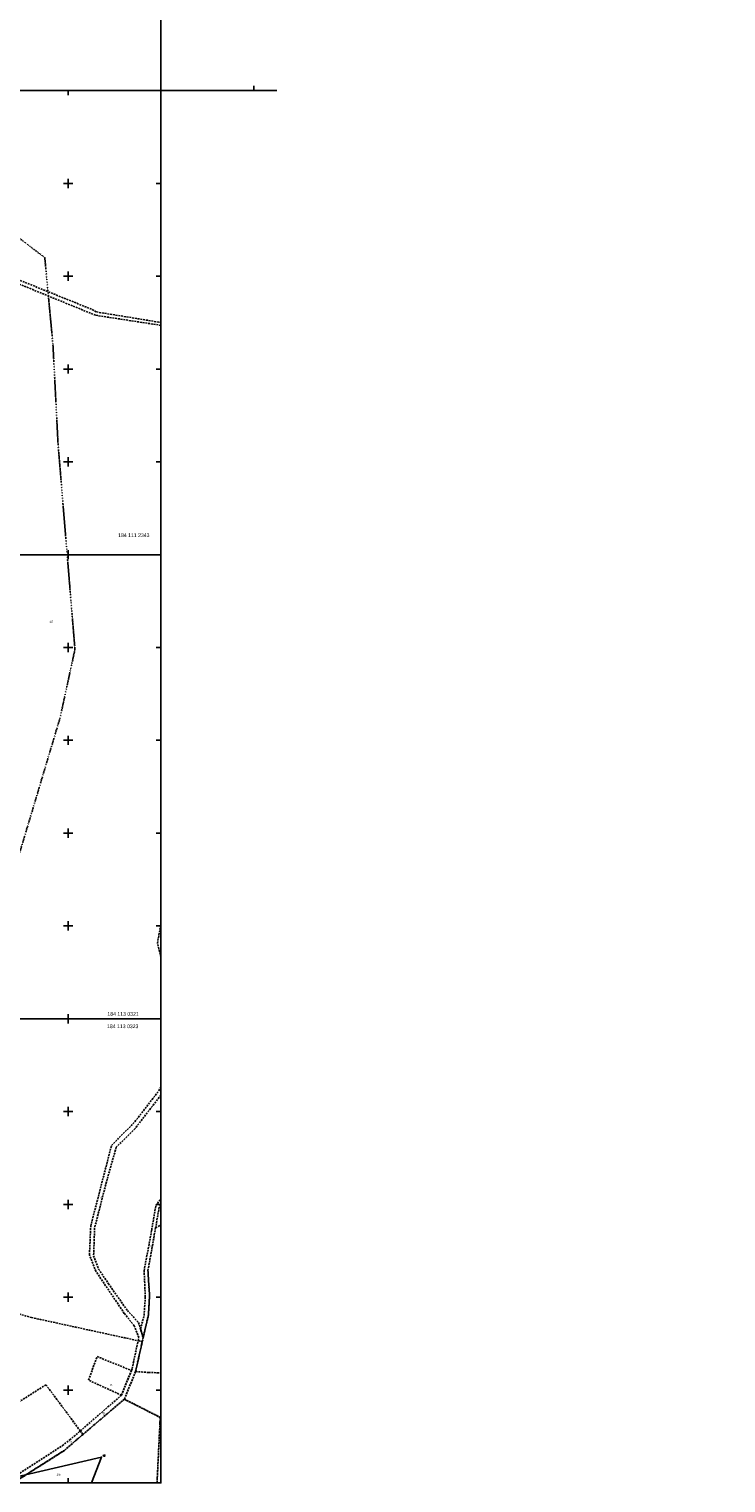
# Model space of a CAD drawing. Extents: x 4615668 to 9249187, y 5334101 to 10688993.
# Tile 85 of 120: x 4667963 to 4668339, y 5336569 to 5337352. Entities that reach past the tile are written whole.
import ezdxf
from ezdxf.enums import TextEntityAlignment as Align

# ---------------------------------------------------------------- set-up
doc = ezdxf.new("R2010")
doc.units = 0
doc.header["$MEASUREMENT"] = 0
for name, pattern in [('DIVIDE', [1.25, 0.5, -0.25, 0, -0.25, 0, -0.25]), ('GEN7', [13.75, 9.75, -1.5, 1, -1.5]), ('KONTUR', [1.5, 1, -0.5]), ('UZYTEK', [1.5, 1, -0.5])]:
    doc.linetypes.add(name, pattern=pattern)
for name, color, linetype in [('10', 7, 'Continuous'), ('2', 7, 'Continuous'), ('5', 7, 'Continuous'), ('57', 7, 'Continuous'), ('58', 7, 'Continuous'), ('59', 7, 'Continuous'), ('60', 7, 'Continuous'), ('7', 4, 'GEN7'), ('9', 7, 'Continuous')]:
    doc.layers.add(name, color=color, linetype=linetype)
doc.styles.add('ITALICT', font='ITALICT', dxfattribs={"height": 0.2})
doc.styles.add('txt', font='TXT', dxfattribs={"height": 0.2})
pattern_1 = [(45, (0, 0), (-0.0883883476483, 0.0883883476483), [])]

# ---------------------------------------------------------------- blocks, each defined once
blk = doc.blocks.new('203')
at = {"layer": '57', "color": 3, "linetype": 'Continuous'}
blk.add_circle((0, 0), 0.045, dxfattribs=at)
blk = doc.blocks.new('*M2221')
at = {"layer": '60', "color": 7, "linetype": 'Continuous'}
for p, q in [((50, 247.5), (50, 250)), ((100, 247.5), (100, 250)), ((150, 247.5), (150, 250)), ((200, 247.5), (200, 250)), ((250, 247.5), (250, 250)), ((300, 247.5), (300, 250)), ((350, 247.5), (350, 250)), ((0, 200), (2.5, 200)), ((47.5, 200), (52.5, 200)), ((50, 197.5), (50, 202.5)), ((97.5, 200), (102.5, 200)), ((100, 197.5), (100, 202.5)), ((147.5, 200), (152.5, 200)), ((150, 197.5), (150, 202.5)), ((197.5, 200), (202.5, 200)), ((200, 197.5), (200, 202.5)), ((247.5, 200), (252.5, 200)), ((250, 197.5), (250, 202.5)), ((297.5, 200), (302.5, 200)), ((300, 197.5), (300, 202.5)), ((347.5, 200), (352.5, 200)), ((350, 197.5), (350, 202.5)), ((397.5, 200), (400, 200)), ((0, 150), (2.5, 150)), ((47.5, 150), (52.5, 150)), ((50, 147.5), (50, 152.5)), ((97.5, 150), (102.5, 150)), ((100, 147.5), (100, 152.5)), ((147.5, 150), (152.5, 150)), ((150, 147.5), (150, 152.5)), ((197.5, 150), (202.5, 150)), ((200, 147.5), (200, 152.5)), ((247.5, 150), (252.5, 150)), ((250, 147.5), (250, 152.5)), ((297.5, 150), (302.5, 150)), ((300, 147.5), (300, 152.5)), ((347.5, 150), (352.5, 150)), ((350, 147.5), (350, 152.5)), ((397.5, 150), (400, 150)), ((50, 97.5), (50, 102.5)), ((100, 97.5), (100, 102.5)), ((150, 97.5), (150, 102.5)), ((200, 97.5), (200, 102.5)), ((250, 97.5), (250, 102.5)), ((300, 97.5), (300, 102.5)), ((350, 97.5), (350, 102.5)), ((0, 100), (2.5, 100)), ((47.5, 100), (52.5, 100)), ((97.5, 100), (102.5, 100)), ((147.5, 100), (152.5, 100)), ((197.5, 100), (202.5, 100)), ((247.5, 100), (252.5, 100)), ((297.5, 100), (302.5, 100)), ((347.5, 100), (352.5, 100)), ((397.5, 100), (400, 100)), ((0, 50), (2.5, 50)), ((47.5, 50), (52.5, 50)), ((50, 47.5), (50, 52.5)), ((97.5, 50), (102.5, 50)), ((100, 47.5), (100, 52.5)), ((147.5, 50), (152.5, 50)), ((150, 47.5), (150, 52.5)), ((197.5, 50), (202.5, 50)), ((200, 47.5), (200, 52.5)), ((247.5, 50), (252.5, 50)), ((250, 47.5), (250, 52.5)), ((297.5, 50), (302.5, 50)), ((300, 47.5), (300, 52.5)), ((347.5, 50), (352.5, 50)), ((350, 47.5), (350, 52.5)), ((397.5, 50), (400, 50)), ((50, 0), (50, 2.5)), ((100, 0), (100, 2.5)), ((150, 0), (150, 2.5)), ((200, 0), (200, 2.5)), ((250, 0), (250, 2.5)), ((300, 0), (300, 2.5)), ((350, 0), (350, 2.5))]:
    blk.add_line(p, q, dxfattribs=at)
blk.add_lwpolyline([(0, 0), (0, 250), (400, 250), (400, 0)], close=True, dxfattribs=at)
blk = doc.blocks.new('*M2223')
at = {"layer": '60', "color": 7, "linetype": 'Continuous'}
for p, q in [((50, 247.5), (50, 250)), ((100, 247.5), (100, 250)), ((150, 247.5), (150, 250)), ((200, 247.5), (200, 250)), ((250, 247.5), (250, 250)), ((300, 247.5), (300, 250)), ((350, 247.5), (350, 250)), ((0, 200), (2.5, 200)), ((47.5, 200), (52.5, 200)), ((50, 197.5), (50, 202.5)), ((97.5, 200), (102.5, 200)), ((100, 197.5), (100, 202.5)), ((147.5, 200), (152.5, 200)), ((150, 197.5), (150, 202.5)), ((197.5, 200), (202.5, 200)), ((200, 197.5), (200, 202.5)), ((247.5, 200), (252.5, 200)), ((250, 197.5), (250, 202.5)), ((297.5, 200), (302.5, 200)), ((300, 197.5), (300, 202.5)), ((347.5, 200), (352.5, 200)), ((350, 197.5), (350, 202.5)), ((397.5, 200), (400, 200)), ((0, 150), (2.5, 150)), ((47.5, 150), (52.5, 150)), ((50, 147.5), (50, 152.5)), ((97.5, 150), (102.5, 150)), ((100, 147.5), (100, 152.5)), ((147.5, 150), (152.5, 150)), ((150, 147.5), (150, 152.5)), ((197.5, 150), (202.5, 150)), ((200, 147.5), (200, 152.5)), ((247.5, 150), (252.5, 150)), ((250, 147.5), (250, 152.5)), ((297.5, 150), (302.5, 150)), ((300, 147.5), (300, 152.5)), ((347.5, 150), (352.5, 150)), ((350, 147.5), (350, 152.5)), ((397.5, 150), (400, 150)), ((50, 97.5), (50, 102.5)), ((100, 97.5), (100, 102.5)), ((150, 97.5), (150, 102.5)), ((200, 97.5), (200, 102.5)), ((250, 97.5), (250, 102.5)), ((300, 97.5), (300, 102.5)), ((350, 97.5), (350, 102.5)), ((0, 100), (2.5, 100)), ((47.5, 100), (52.5, 100)), ((97.5, 100), (102.5, 100)), ((147.5, 100), (152.5, 100)), ((197.5, 100), (202.5, 100)), ((247.5, 100), (252.5, 100)), ((297.5, 100), (302.5, 100)), ((347.5, 100), (352.5, 100)), ((397.5, 100), (400, 100)), ((0, 50), (2.5, 50)), ((47.5, 50), (52.5, 50)), ((50, 47.5), (50, 52.5)), ((97.5, 50), (102.5, 50)), ((100, 47.5), (100, 52.5)), ((147.5, 50), (152.5, 50)), ((150, 47.5), (150, 52.5)), ((197.5, 50), (202.5, 50)), ((200, 47.5), (200, 52.5)), ((247.5, 50), (252.5, 50)), ((250, 47.5), (250, 52.5)), ((297.5, 50), (302.5, 50)), ((300, 47.5), (300, 52.5)), ((347.5, 50), (352.5, 50)), ((350, 47.5), (350, 52.5)), ((397.5, 50), (400, 50)), ((50, 0), (50, 2.5)), ((100, 0), (100, 2.5)), ((150, 0), (150, 2.5)), ((200, 0), (200, 2.5)), ((250, 0), (250, 2.5)), ((300, 0), (300, 2.5)), ((350, 0), (350, 2.5))]:
    blk.add_line(p, q, dxfattribs=at)
blk.add_lwpolyline([(0, 0), (0, 250), (400, 250), (400, 0)], close=True, dxfattribs=at)

msp = doc.modelspace()

# ---------------------------------------------------------------- hatches: boundary and pattern name
at = {"lineweight": 0, "ltscale": 40, "transparency": 33554687}
h = msp.add_hatch(dxfattribs=at)
h.set_pattern_fill('ANSI31', color=256)
h.set_pattern_definition(pattern_1)
h.paths.add_polyline_path([(4668326.53, 5336863.502), (4668326.562, 5336863.553), (4668326.511, 5336863.585), (4668326.479, 5336863.534)])
h = msp.add_hatch(dxfattribs=at)
h.set_pattern_fill('ANSI31', color=256)
h.set_pattern_definition(pattern_1)
h.paths.add_polyline_path([(4668332.537, 5336868.727), (4668332.588, 5336868.696), (4668332.556, 5336868.645), (4668332.506, 5336868.677)])
h = msp.add_hatch(dxfattribs=at)
h.set_pattern_fill('ANSI31', color=256)
h.set_pattern_definition(pattern_1)
h.paths.add_polyline_path([(4668335.792, 5336866.585), (4668335.845, 5336866.67), (4668335.803, 5336866.696), (4668335.75, 5336866.611)])
h = msp.add_hatch(dxfattribs=at)
h.set_pattern_fill('ANSI31', color=256)
h.set_pattern_definition(pattern_1)
h.paths.add_polyline_path([(4668336.035, 5336864.324), (4668335.95, 5336864.377), (4668335.923, 5336864.334), (4668336.008, 5336864.282)])
h = msp.add_hatch(dxfattribs=at)
h.set_pattern_fill('ANSI31', color=256)
h.set_pattern_definition(pattern_1)
h.paths.add_polyline_path([(4668336.641, 5336866.056), (4668336.694, 5336866.141), (4668336.737, 5336866.115), (4668336.684, 5336866.03)])
h = msp.add_hatch(dxfattribs=at)
h.set_pattern_fill('ANSI31', color=256)
h.set_pattern_definition(pattern_1)
h.paths.add_polyline_path([(4668333.969, 5336859.689), (4668333.917, 5336859.604), (4668333.874, 5336859.631), (4668333.927, 5336859.715)])
h = msp.add_hatch(dxfattribs=at)
h.set_pattern_fill('ANSI31', color=256)
h.set_pattern_definition(pattern_1)
h.paths.add_polyline_path([(4668337.11, 5336860.06), (4668337.057, 5336859.976), (4668337.099, 5336859.949), (4668337.152, 5336860.034)])
h = msp.add_hatch(dxfattribs=at)
h.set_pattern_fill('ANSI31', color=256)
h.set_pattern_definition(pattern_1)
h.paths.add_polyline_path([(4668337.397, 5336859.882), (4668337.344, 5336859.797), (4668337.301, 5336859.823), (4668337.354, 5336859.908)])
h = msp.add_hatch(dxfattribs=at)
h.set_pattern_fill('ANSI31', color=256)
h.set_pattern_definition(pattern_1)
h.paths.add_polyline_path([(4668338.877, 5336862.261), (4668338.93, 5336862.346), (4668338.887, 5336862.372), (4668338.834, 5336862.288)])
h = msp.add_hatch(dxfattribs=at)
h.set_pattern_fill('ANSI31', color=256)
h.set_pattern_definition(pattern_1)
h.paths.add_polyline_path([(4668333.523, 5336854.462), (4668333.47, 5336854.377), (4668333.427, 5336854.404), (4668333.48, 5336854.489)])
h = msp.add_hatch(dxfattribs=at)
h.set_pattern_fill('ANSI31', color=256)
h.set_pattern_definition(pattern_1)
h.paths.add_polyline_path([(4668334.98, 5336855.102), (4668334.928, 5336855.017), (4668334.97, 5336854.99), (4668335.023, 5336855.075)])
h = msp.add_hatch(dxfattribs=at)
h.set_pattern_fill('ANSI31', color=256)
h.set_pattern_definition(pattern_1)
h.paths.add_polyline_path([(4668335.355, 5336853.322), (4668335.302, 5336853.237), (4668335.345, 5336853.211), (4668335.397, 5336853.296)])

# ---------------------------------------------------------------- linework, layer by layer
at = {"layer": '2', "color": 5, "linetype": 'Continuous'}
for p in [(4667942.431, 5336569.183), (4667996.872, 5336569.183)]:
    msp.add_line(p, (4668002.304, 5336583.093), dxfattribs=at)
at = {"layer": '58', "color": 1, "linetype": 'DIVIDE'}
msp.add_lwpolyline([(4667957.653, 5337239.892), (4667971.736, 5337229.208), (4667976.162, 5337182.208), (4667978.901, 5337128.754), (4667988.021, 5337018.217), (4667980.014, 5336981.382), (4667957.383, 5336905.821)], dxfattribs=at)
at = {"layer": '60', "color": 7, "linetype": 'Continuous'}
for p, q in [((4667634.354, 5337319.183), (4668034.354, 5337319.183)), ((4667984.354, 5337316.683), (4667984.354, 5337319.183)), ((4667984.354, 5337316.683), (4667984.354, 5337319.183)), ((4668084.354, 5337319.183), (4668084.354, 5337321.683)), ((4667984.354, 5337266.683), (4667984.354, 5337271.683)), ((4667984.354, 5337266.683), (4667984.354, 5337271.683)), ((4667981.854, 5337269.183), (4667986.854, 5337269.183)), ((4667981.854, 5337269.183), (4667986.854, 5337269.183)), ((4668031.854, 5337269.183), (4668034.354, 5337269.183)), ((4667981.854, 5337219.183), (4667986.854, 5337219.183)), ((4667981.854, 5337219.183), (4667986.854, 5337219.183)), ((4667984.354, 5337216.683), (4667984.354, 5337221.683)), ((4667984.354, 5337216.683), (4667984.354, 5337221.683)), ((4668031.854, 5337219.183), (4668034.354, 5337219.183)), ((4667981.854, 5337169.183), (4667986.854, 5337169.183)), ((4667981.854, 5337169.183), (4667986.854, 5337169.183)), ((4667984.354, 5337166.683), (4667984.354, 5337171.683)), ((4667984.354, 5337166.683), (4667984.354, 5337171.683)), ((4668031.854, 5337169.183), (4668034.354, 5337169.183)), ((4667981.854, 5337119.183), (4667986.854, 5337119.183)), ((4667981.854, 5337119.183), (4667986.854, 5337119.183)), ((4667984.354, 5337116.683), (4667984.354, 5337121.683)), ((4667984.354, 5337116.683), (4667984.354, 5337121.683)), ((4668031.854, 5337119.183), (4668034.354, 5337119.183)), ((4667984.354, 5337069.183), (4667984.354, 5337071.683))]:
    msp.add_line(p, q, dxfattribs=at)
for points in [[(4667634.354, 5337319.183), (4667634.354, 5337569.183), (4668034.354, 5337569.183), (4668034.354, 5337319.183)], [(4668096.82, 5337319.183), (4668034.354, 5337319.183), (4668034.354, 5337569.183), (4668096.82, 5337569.183)], [(4668034.354, 5337319.183), (4668034.354, 5337069.183), (4667634.354, 5337069.183), (4667634.354, 5337319.183)]]:
    msp.add_lwpolyline(points, dxfattribs=at)
at = {"layer": '7', "color": 245, "linetype": 'KONTUR'}
for p, q in [((4668031.489, 5336706.64), (4668034.354, 5336708.117)), ((4668027.378, 5336683.561), (4668031.489, 5336706.64)), ((4668028.2, 5336670.055), (4668027.378, 5336683.561)), ((4667884.278, 5336681.073), (4667964.58, 5336658.274)), ((4668027.62, 5336659.701), (4668028.2, 5336670.055)), ((4667964.58, 5336658.274), (4668022.022, 5336645.786)), ((4668024.814, 5336647.508), (4668027.62, 5336659.701)), ((4668020.701, 5336629.157), (4668024.318, 5336645.369)), ((4668024.318, 5336645.369), (4668020.701, 5336629.157)), ((4668022.022, 5336645.786), (4668024.318, 5336645.369)), ((4668024.318, 5336645.369), (4668024.814, 5336647.508)), ((4668014.636, 5336614.293), (4668020.701, 5336629.157)), ((4668020.701, 5336629.157), (4668014.636, 5336614.293)), ((4667915.714, 5336586.274), (4667972.368, 5336622.031)), ((4667972.368, 5336622.031), (4667915.714, 5336586.274)), ((4667972.368, 5336622.031), (4667990.905, 5336597.188)), ((4667990.905, 5336597.188), (4667972.368, 5336622.031)), ((4668014.636, 5336614.293), (4667992.36, 5336595.351)), ((4667992.36, 5336595.351), (4668014.636, 5336614.293)), ((4668033.971, 5336604.473), (4668014.636, 5336614.293)), ((4668014.636, 5336614.293), (4668033.971, 5336604.473)), ((4668032.268, 5336569.183), (4668033.971, 5336604.473)), ((4668033.971, 5336604.473), (4668032.268, 5336569.183)), ((4667992.36, 5336595.351), (4667982.289, 5336586.693)), ((4667982.289, 5336586.693), (4667992.36, 5336595.351)), ((4667990.905, 5336597.188), (4667992.36, 5336595.351)), ((4667992.36, 5336595.351), (4667990.905, 5336597.188)), ((4667982.289, 5336586.693), (4667956.506, 5336570.315)), ((4667956.506, 5336570.315), (4667982.289, 5336586.693))]:
    msp.add_line(p, q, dxfattribs=at)
at = {"layer": '9', "color": 3, "linetype": 'UZYTEK'}
for p, q in [((4668029.37, 5336705.406), (4668031.609, 5336718.556)), ((4668033.467, 5336717.71), (4668031.489, 5336706.64)), ((4668031.609, 5336718.556), (4668034.354, 5336722.212)), ((4668034.354, 5336718.909), (4668033.467, 5336717.71)), ((4668025.293, 5336683.452), (4668029.37, 5336705.406)), ((4668031.489, 5336706.64), (4668027.378, 5336683.561)), ((4668025.926, 5336669.288), (4668025.293, 5336683.452)), ((4668027.378, 5336683.561), (4668028.2, 5336670.055)), ((4668025.293, 5336659.399), (4668025.926, 5336669.288)), ((4668028.2, 5336670.055), (4668027.62, 5336659.701)), ((4668023.359, 5336652.101), (4668025.293, 5336659.399)), ((4668024.814, 5336647.508), (4668023.359, 5336652.101)), ((4668027.62, 5336659.701), (4668024.814, 5336647.508)), ((4668018.86, 5336630.807), (4668022.022, 5336645.786)), ((4668024.318, 5336645.369), (4668020.701, 5336629.157)), ((4668022.022, 5336645.786), (4668024.318, 5336645.369)), ((4667995.349, 5336624.526), (4667999.917, 5336637.249)), ((4667999.917, 5336637.249), (4668018.444, 5336629.773)), ((4668018.444, 5336629.773), (4668013.085, 5336616.439)), ((4668013.085, 5336616.439), (4668018.444, 5336629.773)), ((4668014.636, 5336614.293), (4668020.701, 5336629.157)), ((4668020.701, 5336629.157), (4668014.636, 5336614.293)), ((4668018.444, 5336629.773), (4668018.86, 5336630.807)), ((4668020.701, 5336629.157), (4668027.715, 5336628.655)), ((4668027.715, 5336628.655), (4668034.354, 5336628.505)), ((4668013.085, 5336616.439), (4667995.349, 5336624.526)), ((4667990.905, 5336597.188), (4668013.085, 5336616.439)), ((4668014.636, 5336614.293), (4667992.36, 5336595.351)), ((4668033.971, 5336604.473), (4668014.636, 5336614.293)), ((4668032.268, 5336569.183), (4668033.971, 5336604.473)), ((4667981.198, 5336589.232), (4667985.174, 5336592.333)), ((4667992.36, 5336595.351), (4667982.289, 5336586.693)), ((4667985.174, 5336592.333), (4667990.905, 5336597.188)), ((4667992.36, 5336595.351), (4667990.905, 5336597.188)), ((4667990.905, 5336597.188), (4667992.36, 5336595.351)), ((4667954.535, 5336571.995), (4667981.198, 5336589.232)), ((4667982.289, 5336586.693), (4667961.813, 5336573.686))]:
    msp.add_line(p, q, dxfattribs=at)
for points in [[(4668034.354, 5337192.7), (4667999.127, 5337198.128), (4667950.893, 5337217.822), (4667938.935, 5337222.153), (4667929.329, 5337228.108), (4667925.473, 5337230.837), (4667918.573, 5337239.049), (4667907.659, 5337260.983), (4667898.053, 5337282.594)], [(4667900.05, 5337283.09), (4667903.116, 5337275.51), (4667911.279, 5337257.501), (4667920.367, 5337240.47), (4667927.335, 5337232.146), (4667931.169, 5337228.627), (4667939.219, 5337223.732), (4667951.486, 5337219.717), (4667997.329, 5337201.241), (4667999.584, 5337199.933), (4668034.354, 5337194.247)], [(4668034.354, 5336852.392), (4668032.508, 5336859.888), (4668034.354, 5336870.183)], [(4668034.354, 5336778.099), (4668020.384, 5336760.031), (4668010.248, 5336749.956), (4668005.359, 5336732.743), (4667998.602, 5336706.543), (4667998.082, 5336691.593), (4668000.778, 5336684.374), (4668006.052, 5336676.485), (4668016.275, 5336662.082), (4668022.272, 5336655.533), (4668023.359, 5336652.101), (4668024.814, 5336647.508), (4668024.318, 5336645.369), (4668022.022, 5336645.786), (4668022.371, 5336647.436), (4668019.957, 5336653.804), (4668014.616, 5336660.502), (4667999.324, 5336683.155), (4667995.813, 5336691.976), (4667996.508, 5336707.535), (4668007.702, 5336750.915), (4668020.304, 5336763.705), (4668033.186, 5336780.363), (4668034.354, 5336782.477)]]:
    msp.add_lwpolyline(points, dxfattribs=at)

# ---------------------------------------------------------------- block references
at = {"layer": '57', "color": 3, "linetype": 'Continuous'}
msp.add_blockref('203', (4668002.304, 5336583.093), dxfattribs=at)
at = {"layer": '60', "color": 7, "linetype": 'Continuous'}
for name, p in [('*M2221', (4667634.354, 5336819.183)), ('*M2223', (4667634.354, 5336569.183))]:
    msp.add_blockref(name, p, dxfattribs=at)

# ---------------------------------------------------------------- texts
at = {"layer": '10', "color": 125, "linetype": 'Continuous', "style": 'txt', "width": 0.909091}
for s, p in [('dr', (4668001.7, 5336722.432)), ('dr', (4668028.736, 5336696.399)), ('B', (4668007.185, 5336621.351)), ('dr', (4668002.938, 5336606.121)), ('dr', (4667985.013, 5336590.843))]:
    msp.add_text(s, height=1.1, dxfattribs=at).set_placement(p)
at = {"layer": '5', "color": 6, "linetype": 'Continuous', "style": 'txt', "width": 0.909091}
for s, p in [('1/7', (4667974.217, 5337032.452)), ('1/5', (4667978.096, 5336573.13))]:
    msp.add_text(s, height=1.1, dxfattribs=at).set_placement(p)
at = {"layer": '57', "color": 3, "linetype": 'Continuous', "style": 'ITALICT'}
msp.add_text('19', height=0.9, dxfattribs=at).set_placement((4668002.654, 5336583.443))
at = {"layer": '59', "color": 2, "linetype": 'Continuous', "style": 'txt'}
for s, p in [('184 111 2343', (4668019.737, 5337079.696)), ('184 113 0321', (4668013.943, 5336821.794)), ('184 113 0323', (4668013.762, 5336815.146))]:
    msp.add_text(s, height=2, dxfattribs=at).set_placement(p, align=Align.MIDDLE)

doc.saveas('drawing.dxf')
